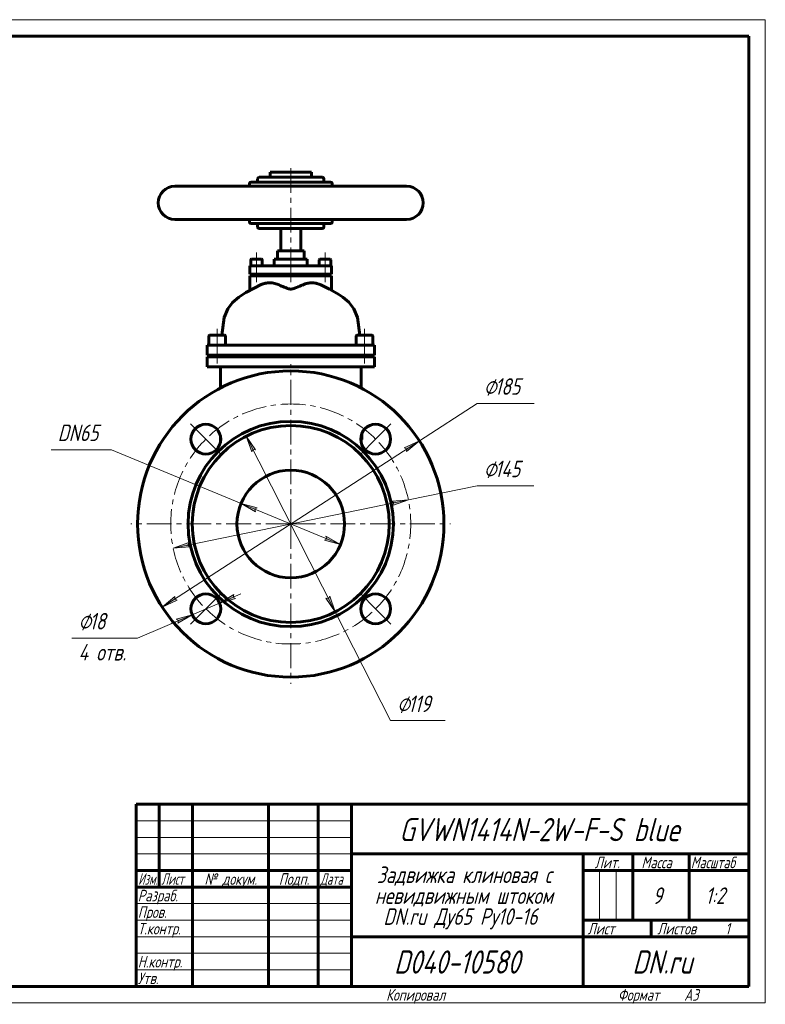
# Model space of a CAD drawing. Header units: millimetres. Extents: x 0 to 420, y 0 to 297.
# Tile 2 of 2: x 195 to 420, y 0 to 297. Entities that reach past the tile are written whole.
import ezdxf

# ---------------------------------------------------------------- set-up
doc = ezdxf.new("R2010")
doc.units = ezdxf.units.MM
for name, pattern in [('K5LT_AXLED', [12, 7.5, -1.5, 1.5, -1.5]), ('K5LT_BASIC', [0]), ('K5LT_THIN', [0])]:
    doc.linetypes.add(name, pattern=pattern)
doc.layers.add('Системный слой', color=7, linetype='Continuous')
doc.layers.add('Системный слой (1)', color=7, linetype='Continuous', true_color=0x6c6c6c)
doc.styles.add('KDIMTEXTSTYLE', font='txt', dxfattribs={"width": 0.96, "oblique": 15, "height": 5})
doc.styles.add('KTEXTSTYLE', font='txt', dxfattribs={"width": 0.96, "height": 5})
doc.dimstyles.new('KDIMSTYLE (0.50)', dxfattribs={"dimtxt": 5, "dimasz": 1, "dimexe": 2, "dimexo": 0, "dimgap": 1, "dimtad": 1, "dimlfac": 2, "dimtxsty": 'KDIMTEXTSTYLE', "dimsah": 1, "dimcen": 0, "dimdle": 1, "dimadec": 0, "dimazin": 0, "dimtfac": 0.667, "dimtmove": 0, "dimatfit": 3, "dimfxl": 1, "dimtvp": 1, "dimtolj": 1, "dimtzin": 0, "dimarcsym": 0})

# ---------------------------------------------------------------- blocks, each defined once
blk = doc.blocks.new('U8')
at = {"layer": 'Системный слой (1)', "color": 143, "linetype": 'K5LT_BASIC', "lineweight": 60, "true_color": 0x33acca}
for p, q in [((297.95, 192.17), (297.95, 185.75)), ((297.95, 171.32), (297.95, 169.28))]:
    blk.add_line(p, q, dxfattribs=at)
blk = doc.blocks.new('U9')
at = {"layer": 'Системный слой (1)', "color": 143, "linetype": 'K5LT_BASIC', "lineweight": 60, "true_color": 0x33acca}
for p, q in [((272.7, 227.17), (276.7, 227.17)), ((276.7, 227.17), (280.7, 227.17))]:
    blk.add_line(p, q, dxfattribs=at)
blk = doc.blocks.new('U10')
at = {"layer": 'Системный слой (1)', "color": 143, "linetype": 'K5LT_BASIC', "lineweight": 60, "true_color": 0x33acca}
for p, q in [((255.45, 192.17), (255.45, 185.75)), ((255.45, 171.32), (255.45, 169.28))]:
    blk.add_line(p, q, dxfattribs=at)
blk = doc.blocks.new('U11')
at = {"layer": 'Системный слой (1)', "color": 143, "linetype": 'K5LT_BASIC', "lineweight": 60, "true_color": 0x33acca}
for p, q in [((288.38, 215.59), (285.82, 216.89)), ((289.96, 214.71), (288.38, 215.59)), ((291.22, 213.97), (289.96, 214.71)), ((292.38, 213.22), (291.22, 213.97)), ((294.19, 211.7), (292.38, 213.22)), ((295.74, 209.66), (294.19, 211.7)), ((296.81, 207.01), (295.74, 209.66)), ((297.53, 201.67), (296.81, 207.01))]:
    blk.add_line(p, q, dxfattribs=at)
blk = doc.blocks.new('U12')
at = {"layer": 'Системный слой (1)', "color": 143, "linetype": 'K5LT_BASIC', "lineweight": 60, "true_color": 0x33acca}
for p, q in [((271.7, 224.67), (276.7, 224.67)), ((276.7, 224.67), (281.7, 224.67))]:
    blk.add_line(p, q, dxfattribs=at)
blk = doc.blocks.new('U13')
at = {"layer": 'Системный слой (1)', "color": 143, "linetype": 'K5LT_BASIC', "lineweight": 60, "true_color": 0x33acca}
for p, q in [((261, 213.21), (263.17, 214.55)), ((263.17, 214.55), (265.85, 216.03)), ((265.85, 216.03), (267.58, 216.89)), ((257.66, 209.65), (259.13, 211.61)), ((259.13, 211.61), (261, 213.21)), ((256.61, 207.07), (257.66, 209.65)), ((255.87, 201.67), (256.61, 207.07))]:
    blk.add_line(p, q, dxfattribs=at)
blk = doc.blocks.new('U14')
at = {"layer": 'Системный слой (1)', "color": 143, "linetype": 'K5LT_BASIC', "lineweight": 60, "true_color": 0x33acca}
for p, q in [((267.2, 233.92), (276.7, 233.92)), ((276.7, 233.92), (286.2, 233.92))]:
    blk.add_line(p, q, dxfattribs=at)
blk = doc.blocks.new('U15')
at = {"layer": 'Системный слой (1)', "color": 143, "linetype": 'K5LT_BASIC', "lineweight": 60, "true_color": 0x33acca}
for p, q in [((289.2, 246.67), (289.2, 247.42)), ((289.2, 235.92), (289.2, 236.67))]:
    blk.add_line(p, q, dxfattribs=at)
blk = doc.blocks.new('U16')
at = {"layer": 'Системный слой (1)', "color": 143, "linetype": 'K5LT_BASIC', "lineweight": 60, "true_color": 0x33acca}
for p, q in [((264.2, 246.67), (264.2, 247.42)), ((264.2, 235.92), (264.2, 236.67))]:
    blk.add_line(p, q, dxfattribs=at)
blk = doc.blocks.new('U17')
at = {"layer": 'Системный слой (1)', "color": 30, "linetype": 'K5LT_AXLED', "lineweight": 18, "true_color": 0xff8000}
for q in [(276.7, 192.92), (228.45, 144.67), (324.95, 144.67), (276.7, 96.42)]:
    blk.add_line((276.7, 144.67), q, dxfattribs=at)
blk = doc.blocks.new('U18')
at = {"layer": 'Системный слой (1)', "color": 30, "linetype": 'K5LT_AXLED', "lineweight": 18, "true_color": 0xff8000}
for p, q in [((251.07, 170.3), (246.47, 174.9)), ((302.33, 170.3), (306.93, 174.9)), ((255.66, 165.71), (251.07, 170.3)), ((297.74, 165.71), (302.33, 170.3)), ((255.66, 123.63), (251.07, 119.04)), ((297.74, 123.63), (302.33, 119.04)), ((251.07, 119.04), (246.47, 114.44)), ((302.33, 119.04), (306.93, 114.44))]:
    blk.add_line(p, q, dxfattribs=at)
for start, end in [(45, 135), (135, 225), (315, 45), (225, 315)]:
    blk.add_arc((276.7, 144.67), 36.25, start, end, dxfattribs=at)
blk = doc.blocks.new('D5')
at = {"layer": 'Системный слой (1)'}
for points in [[(311.69, 166.53), (315.53, 169.8), (310.97, 167.64), (311.75, 167.35)], [(237.87, 119.54), (242.43, 121.7), (241.65, 121.98), (241.71, 122.81)]]:
    blk.add_hatch(color=7, dxfattribs=at).paths.add_polyline_path(points)
at = {"layer": 'Системный слой (1)', "color": 7, "linetype": 'K5LT_THIN', "lineweight": 18, "true_color": 0xffffff}
for p, q in [((315.53, 169.8), (333, 181.11)), ((237.87, 119.54), (315.53, 169.8)), ((310.97, 167.64), (315.53, 169.8)), ((315.53, 169.8), (311.69, 166.53)), ((311.75, 167.35), (310.97, 167.64)), ((311.69, 166.53), (311.75, 167.35)), ((237.87, 119.54), (241.71, 122.81)), ((241.71, 122.81), (241.65, 121.98)), ((241.65, 121.98), (242.43, 121.7)), ((242.43, 121.7), (237.87, 119.54))]:
    blk.add_line(p, q, dxfattribs=at)
blk.add_wipeout([(335, 182.11), (335, 189.49), (347.67, 189.49), (347.67, 182.11)]).dxf.layer = 'Системный слой (1)'
blk.add_line((333, 181.11), (350.2, 181.11), dxfattribs=at)
at = {"layer": 'Системный слой (1)', "color": 7, "char_height": 5, "attachment_point": 1, "style": 'KTEXTSTYLE'}
for s, insert in [('\\fArial|b0|c204|p34;\\H5.0;\\W1.000;\\Q15;\\fGOST Type AU|b0|i0|c204|p34;\\Q15;\\W0.960;⌀', (335, 188.7)), ('\\fArial|b0|c204|p34;\\H5.0;\\W1.000;\\Q15;\\fGOST Type AU|b0|i0|c204|p34;\\Q15;\\W0.960;185', (338.31, 188.7))]:
    blk.add_mtext(s, dxfattribs=dict(at, insert=insert))
blk = doc.blocks.new('KDIMARROW_01')
at = {"layer": 'Системный слой'}
blk.add_hatch(color=0, dxfattribs=at).paths.add_polyline_path([(-5, -0.66), (0, 0), (-5, 0.66), (-4.5, 0)])
at = {"layer": 'Системный слой', "color": 0, "linetype": 'K5LT_THIN', "lineweight": 18}
for p, q in [((-4.5, 0), (-5, 0.66)), ((-5, 0.66), (0, 0)), ((0, 0), (-5, -0.66)), ((-5, -0.66), (-4.5, 0))]:
    blk.add_line(p, q, dxfattribs=at)
at = {"layer": 'Системный слой (1)', "color": 0, "linetype": 'K5LT_THIN', "lineweight": 18}
blk.add_line((113.44, 144.67), (112.94, 144.67), dxfattribs=at)
blk = doc.blocks.new('D6')
at = {"layer": 'Системный слой (1)'}
for points in [[(307.45, 150.3), (312.21, 151.95), (307.18, 151.59), (307.8, 151.05)], [(246.22, 137.75), (245.6, 138.29), (245.96, 139.04), (241.19, 137.39)]]:
    blk.add_hatch(color=7, dxfattribs=at).paths.add_polyline_path(points)
at = {"layer": 'Системный слой (1)', "color": 7, "linetype": 'K5LT_THIN', "lineweight": 18, "true_color": 0xffffff}
for p, q in [((312.21, 151.95), (333, 156.21)), ((241.19, 137.39), (312.21, 151.95)), ((307.18, 151.59), (312.21, 151.95)), ((312.21, 151.95), (307.45, 150.3)), ((307.8, 151.05), (307.18, 151.59)), ((307.45, 150.3), (307.8, 151.05)), ((241.19, 137.39), (245.96, 139.04)), ((246.22, 137.75), (241.19, 137.39)), ((245.96, 139.04), (245.6, 138.29)), ((245.6, 138.29), (246.22, 137.75))]:
    blk.add_line(p, q, dxfattribs=at)
blk.add_wipeout([(335, 157.21), (335, 164.59), (347.54, 164.59), (347.54, 157.21)]).dxf.layer = 'Системный слой (1)'
blk.add_line((333, 156.21), (350.07, 156.21), dxfattribs=at)
at = {"layer": 'Системный слой (1)', "color": 7, "char_height": 5, "attachment_point": 1, "style": 'KTEXTSTYLE'}
for s, insert in [('\\fArial|b0|c204|p34;\\H5.0;\\W1.000;\\Q15;\\fGOST Type AU|b0|i0|c204|p34;\\Q15;\\W0.960;⌀', (335, 163.8)), ('\\fArial|b0|c204|p34;\\H5.0;\\W1.000;\\Q15;\\fGOST Type AU|b0|i0|c204|p34;\\Q15;\\W0.960;145', (338.31, 163.8))]:
    blk.add_mtext(s, dxfattribs=dict(at, insert=insert))
blk = doc.blocks.new('D7')
at = {"layer": 'Системный слой (1)'}
for points in [[(266.09, 167.04), (263.24, 171.2), (264.92, 166.44), (265.28, 167.19)], [(290.16, 118.14), (288.48, 122.89), (288.12, 122.15), (287.31, 122.3)]]:
    blk.add_hatch(color=7, dxfattribs=at).paths.add_polyline_path(points)
at = {"layer": 'Системный слой (1)', "color": 7, "linetype": 'K5LT_THIN', "lineweight": 18, "true_color": 0xffffff}
for p, q in [((263.24, 171.2), (266.09, 167.04)), ((264.92, 166.44), (263.24, 171.2)), ((263.24, 171.2), (290.16, 118.14)), ((265.28, 167.19), (264.92, 166.44)), ((266.09, 167.04), (265.28, 167.19)), ((290.16, 118.14), (287.31, 122.3)), ((287.31, 122.3), (288.12, 122.15)), ((288.12, 122.15), (288.48, 122.89)), ((288.48, 122.89), (290.16, 118.14)), ((290.16, 118.14), (306.83, 85.27))]:
    blk.add_line(p, q, dxfattribs=at)
blk.add_wipeout([(308.83, 86.27), (308.83, 93.65), (320.87, 93.65), (320.87, 86.27)]).dxf.layer = 'Системный слой (1)'
blk.add_line((306.83, 85.27), (323.37, 85.27), dxfattribs=at)
at = {"layer": 'Системный слой (1)', "color": 7, "char_height": 5, "attachment_point": 1, "style": 'KTEXTSTYLE'}
for s, insert in [('\\fArial|b0|c204|p34;\\H5.0;\\W1.000;\\Q15;\\fGOST Type AU|b0|i0|c204|p34;\\Q15;\\W0.960;⌀', (308.83, 92.85)), ('\\fArial|b0|c204|p34;\\H5.0;\\W1.000;\\Q15;\\fGOST Type AU|b0|i0|c204|p34;\\Q15;\\W0.960;119', (312.14, 92.85))]:
    blk.add_mtext(s, dxfattribs=dict(at, insert=insert))
blk = doc.blocks.new('D8')
at = {"layer": 'Системный слой (1)'}
for points in [[(265.85, 149.17), (266.56, 149.59), (261.69, 150.9), (266.06, 148.37)], [(291.71, 138.44), (287.34, 140.97), (287.55, 140.17), (286.84, 139.75)]]:
    blk.add_hatch(color=7, dxfattribs=at).paths.add_polyline_path(points)
at = {"layer": 'Системный слой (1)', "color": 7, "linetype": 'K5LT_THIN', "lineweight": 18, "true_color": 0xffffff}
for p, q in [((261.69, 150.9), (222.58, 167.12)), ((261.69, 150.9), (266.56, 149.59)), ((266.06, 148.37), (261.69, 150.9)), ((291.71, 138.44), (261.69, 150.9)), ((266.56, 149.59), (265.85, 149.17)), ((265.85, 149.17), (266.06, 148.37)), ((286.84, 139.75), (287.55, 140.17)), ((287.55, 140.17), (287.34, 140.97)), ((287.34, 140.97), (291.71, 138.44)), ((291.71, 138.44), (286.84, 139.75))]:
    blk.add_line(p, q, dxfattribs=at)
blk.add_wipeout([(206.33, 168.12), (206.33, 175.5), (220.01, 175.5), (220.01, 168.12)]).dxf.layer = 'Системный слой (1)'
blk.add_line((222.58, 167.12), (204.33, 167.12), dxfattribs=at)
at = {"layer": 'Системный слой (1)', "color": 7, "insert": (206.33, 174.71), "char_height": 5, "attachment_point": 1, "style": 'KTEXTSTYLE'}
blk.add_mtext('\\fArial|b0|c204|p34;\\H5.0;\\W1.000;\\Q15;\\fGOST Type AU|b0|i0|c204|p34;\\Q15;\\W0.960;DN65', dxfattribs=at)
blk = doc.blocks.new('D9')
at = {"layer": 'Системный слой (1)'}
for points in [[(259.34, 122.57), (260.06, 122.16), (255.21, 120.8), (259.55, 123.37)], [(242.59, 114.7), (246.93, 117.27), (242.07, 115.91), (242.79, 115.5)]]:
    blk.add_hatch(color=7, dxfattribs=at).paths.add_polyline_path(points)
at = {"layer": 'Системный слой (1)', "color": 7, "linetype": 'K5LT_THIN', "lineweight": 18, "true_color": 0xffffff}
for p, q in [((255.21, 120.8), (261.64, 123.56)), ((259.55, 123.37), (255.21, 120.8)), ((255.21, 120.8), (260.06, 122.16)), ((259.34, 122.57), (259.55, 123.37)), ((260.06, 122.16), (259.34, 122.57)), ((255.21, 120.8), (246.93, 117.27)), ((246.93, 117.27), (230.45, 110.23)), ((246.93, 117.27), (240.49, 114.52)), ((246.93, 117.27), (242.07, 115.91)), ((242.59, 114.7), (246.93, 117.27)), ((242.07, 115.91), (242.79, 115.5)), ((242.79, 115.5), (242.59, 114.7))]:
    blk.add_line(p, q, dxfattribs=at)
blk.add_wipeout([(212.58, 101.84), (212.58, 118.61), (227.82, 118.61), (227.82, 101.84)]).dxf.layer = 'Системный слой (1)'
blk.add_line((230.45, 110.23), (210.58, 110.23), dxfattribs=at)
at = {"layer": 'Системный слой (1)', "color": 7, "char_height": 5, "attachment_point": 1, "style": 'KTEXTSTYLE'}
for s, insert in [('\\fArial|b0|c204|p34;\\H5.0;\\W1.000;\\Q15;\\fGOST Type AU|b0|i0|c204|p34;\\Q15;\\W0.960;⌀', (212.58, 117.81)), ('\\fArial|b0|c204|p34;\\H5.0;\\W1.000;\\Q15;\\fGOST Type AU|b0|i0|c204|p34;\\Q15;\\W0.960;18', (215.88, 117.81)), ('\\fArial|b0|c204|p34;\\H5.0;\\W1.000;\\Q15;\\fGOST Type AU|b0|i0|c204|p34;\\Q15;\\W0.960;4 отв.', (212.58, 108.43))]:
    blk.add_mtext(s, dxfattribs=dict(at, insert=insert))
blk = doc.blocks.new('U19')
at = {"color": 7, "linetype": 'K5LT_THIN', "lineweight": 18, "true_color": 0xffffff}
for p, q in [((0, 297), (420, 297)), ((420, 297), (420, 0)), ((230, 55), (295, 55)), ((230, 50), (295, 50)), ((230, 45), (295, 45)), ((369.96, 25), (369.96, 40)), ((374.98, 25), (374.98, 40)), ((230, 30), (295, 30)), ((230, 25), (295, 25)), ((230, 20), (295, 20)), ((230, 15), (295, 15)), ((230, 10), (295, 10)), ((420, 0), (0, 0))]:
    blk.add_line(p, q, dxfattribs=at)
at = {"color": 143, "linetype": 'K5LT_BASIC', "lineweight": 60, "true_color": 0x33acca}
for p, q in [((20, 292), (415, 292)), ((415, 292), (415, 5)), ((230, 60), (415, 60)), ((230, 5), (230, 60)), ((237, 35), (237, 60)), ((247, 5), (247, 60)), ((270, 5), (270, 60)), ((285, 5), (285, 60)), ((295, 5), (295, 60)), ((295, 45), (415, 45)), ((365, 5), (365, 45)), ((380, 25), (380, 45)), ((397, 25), (397, 45)), ((230, 40), (295, 40)), ((365, 40), (380, 40)), ((380, 40), (415, 40)), ((230, 35), (295, 35)), ((365, 25), (415, 25)), ((385.57, 20), (385.57, 25)), ((295, 20), (365, 20)), ((365, 20), (415, 20)), ((415, 5), (20, 5))]:
    blk.add_line(p, q, dxfattribs=at)
at = {"color": 7, "attachment_point": 1, "style": 'KTEXTSTYLE'}
for s, insert, char_height in [('\\fArial|b0|c204|p34;\\H5.0;\\W1.000;\\Q15;\\fGOST Type AU|b0|i0|c204|p34;\\Q15;\\W0.960;\\H7.00;GVWN1414N-2W-F-S blue', (309.46, 55.86), 7), ('\\fArial|b0|c204|p34;\\H5.0;\\W1.000;\\Q15;\\fGOST Type AU|b0|i0|c204|p34;\\Q15;\\W0.960;\\H3.50;Лит.', (368.47, 44.18), 3.5), ('\\fArial|b0|c204|p34;\\H5.0;\\W1.000;\\Q15;\\fGOST Type AU|b0|i0|c204|p34;\\Q15;\\W0.960;\\H3.50;Масса', (382.58, 44.18), 3.5), ('\\fArial|b0|c204|p34;\\H5.0;\\W1.000;\\Q15;\\fGOST Type AU|b0|i0|c204|p34;\\Q15;\\W0.926;\\H3.50;Масштаб', (397.52, 44.18), 3.5), ('\\fArial|b0|c204|p34;\\H5.0;\\W1.000;\\Q15;\\fGOST Type AU|b0|i0|c204|p34;\\Q15;\\W0.786;\\H3.50;Изм.', (230.62, 39.18), 3.5), ('\\fArial|b0|c204|p34;\\H5.0;\\W1.000;\\Q15;\\fGOST Type AU|b0|i0|c204|p34;\\Q15;\\W0.800;\\H3.50;Лист', (237.61, 39.18), 3.5), ('\\fArial|b0|c204|p34;\\H5.0;\\W1.000;\\Q15;\\fGOST Type AU|b0|i0|c204|p34;\\Q15;\\W0.960;\\H3.50;№ докум.', (250.63, 39.18), 3.5), ('\\fArial|b0|c204|p34;\\H5.0;\\W1.000;\\Q15;\\fGOST Type AU|b0|i0|c204|p34;\\Q15;\\W0.960;\\H3.50;Подп.', (273.1, 39.18), 3.5), ('\\fArial|b0|c204|p34;\\H5.0;\\W1.000;\\Q15;\\fGOST Type AU|b0|i0|c204|p34;\\Q15;\\W0.800;\\H3.50;Дата', (285.61, 39.18), 3.5), ('\\fArial|b0|c204|p34;\\H5.0;\\W1.000;\\Q15;\\fGOST Type AU|b0|i0|c204|p34;\\Q15;\\W0.960;Задвижка клиновая с', (302.7, 41.21), 5), ('\\fArial|b0|c204|p34;\\H5.0;\\W1.000;\\Q15;\\fGOST Type AU|b0|i0|c204|p34;\\Q15;\\W0.960;\\H3.50;Разраб.', (230.5, 34.18), 3.5), ('\\fArial|b0|c204|p34;\\H5.0;\\W1.000;\\Q15;\\fGOST Type AU|b0|i0|c204|p34;\\Q15;\\W0.960;невидвижным штоком', (302.1, 34.9), 5), ('\\fArial|b0|c204|p34;\\H5.0;\\W1.000;\\Q15;\\fGOST Type AU|b0|i0|c204|p34;\\Q15;\\W0.960;9', (386, 34.9), 5), ('\\fArial|b0|c204|p34;\\H5.0;\\W1.000;\\Q15;\\fGOST Type AU|b0|i0|c204|p34;\\Q15;\\W0.960;{\\c16737820;1:2}', (401.92, 34.9), 5), ('\\fArial|b0|c204|p34;\\H5.0;\\W1.000;\\Q15;\\fGOST Type AU|b0|i0|c204|p34;\\Q15;\\W0.960;\\H3.50;Пров.', (230.5, 29.18), 3.5), ('\\fArial|b0|c204|p34;\\H5.0;\\W1.000;\\Q15;\\fGOST Type AU|b0|i0|c204|p34;\\Q15;\\W0.960;DN.ru Ду65 Ру10-16', (304.68, 28.59), 5), ('\\fArial|b0|c204|p34;\\H5.0;\\W1.000;\\Q15;\\fGOST Type AU|b0|i0|c204|p34;\\Q15;\\W0.960;\\H3.50;Т.контр.', (230.5, 24.18), 3.5), ('\\fArial|b0|c204|p34;\\H5.0;\\W1.000;\\Q15;\\fGOST Type AU|b0|i0|c204|p34;\\Q15;\\W0.960;\\H3.50;Лист', (366.32, 24.18), 3.5), ('\\fArial|b0|c204|p34;\\H5.0;\\W1.000;\\Q15;\\fGOST Type AU|b0|i0|c204|p34;\\Q15;\\W0.960;\\H3.50;Листов', (387.36, 24.18), 3.5), ('\\fArial|b0|c204|p34;\\H5.0;\\W1.000;\\Q15;\\fGOST Type AU|b0|i0|c204|p34;\\Q15;\\W0.960;\\H3.50;1', (407.91, 24.18), 3.5), ('\\fArial|b0|c204|p34;\\H5.0;\\W1.000;\\Q15;\\fGOST Type AU|b0|i0|c204|p34;\\Q15;\\W0.960;\\H7.00;D040-10580', (307.89, 15.86), 7), ('\\fArial|b0|c204|p34;\\H5.0;\\W1.000;\\Q15;\\fGOST Type AU|b0|i0|c204|p34;\\Q15;\\W0.960;\\H7.00;DN.ru', (379.84, 15.86), 7), ('\\fArial|b0|c204|p34;\\H5.0;\\W1.000;\\Q15;\\fGOST Type AU|b0|i0|c204|p34;\\Q15;\\W0.960;\\H3.50;Н.контр.', (230.5, 14.18), 3.5), ('\\fArial|b0|c204|p34;\\H5.0;\\W1.000;\\Q15;\\fGOST Type AU|b0|i0|c204|p34;\\Q15;\\W0.960;\\H3.50;Утв.', (230.5, 9.18), 3.5), ('\\fArial|b0|c204|p34;\\H5.0;\\W1.000;\\Q15;\\fGOST Type AU|b0|i0|c204|p34;\\Q15;\\W0.960;\\H3.50;Копировал', (305.5, 4.18), 3.5), ('\\fArial|b0|c204|p34;\\H5.0;\\W1.000;\\Q15;\\fGOST Type AU|b0|i0|c204|p34;\\Q15;\\W0.960;\\H3.50;Формат', (375.5, 4.18), 3.5), ('\\fArial|b0|c204|p34;\\H5.0;\\W1.000;\\Q15;\\fGOST Type AU|b0|i0|c204|p34;\\Q15;\\W0.960;\\H3.50;A3', (395.5, 4.18), 3.5)]:
    blk.add_mtext(s, dxfattribs=dict(at, insert=insert, char_height=char_height))

msp = doc.modelspace()

# ---------------------------------------------------------------- linework, layer by layer
at = {"layer": 'Системный слой (1)', "color": 30, "linetype": 'K5LT_AXLED', "lineweight": 18, "true_color": 0xff8000}
for p, q in [((276.7009, 220.669), (276.7009, 252.919)), ((266.3513, 226.669), (266.3513, 220.669)), ((287.0505, 226.669), (287.0505, 220.669)), ((266.3513, 222.169), (266.3513, 217.669)), ((276.7009, 217.669), (276.7009, 222.169)), ((287.0505, 222.169), (287.0505, 217.669)), ((254.4509, 203.669), (254.4509, 196.669)), ((298.9509, 203.669), (298.9509, 196.669)), ((254.4509, 197.669), (254.4509, 193.169)), ((298.9509, 197.669), (298.9509, 193.169))]:
    msp.add_line(p, q, dxfattribs=at)
at = {"layer": 'Системный слой (1)', "color": 143, "linetype": 'K5LT_BASIC', "lineweight": 60, "true_color": 0x33acca}
for p, q in [((270.4509, 249.419), (270.4509, 250.919)), ((270.4509, 250.919), (282.9509, 250.919)), ((282.9509, 249.419), (282.9509, 250.919)), ((288.7009, 247.919), (264.7009, 247.919)), ((266.7009, 247.919), (266.7009, 248.919)), ((286.2009, 249.419), (267.2009, 249.419)), ((286.7009, 247.919), (286.7009, 248.919)), ((311.7009, 246.669), (241.7009, 246.669)), ((311.7009, 236.669), (241.7009, 236.669)), ((264.7009, 235.419), (288.7009, 235.419)), ((266.7009, 234.419), (266.7009, 235.419)), ((286.7009, 234.419), (286.7009, 235.419)), ((273.7009, 227.169), (273.7009, 233.919)), ((279.7009, 227.169), (279.7009, 233.919)), ((272.7009, 224.669), (272.7009, 227.169)), ((280.7009, 224.669), (280.7009, 227.169)), ((264.6013, 224.469), (264.6013, 222.669)), ((267.9013, 224.669), (264.8013, 224.669)), ((268.1013, 224.469), (268.1013, 222.669)), ((271.7009, 222.669), (271.7009, 224.669)), ((281.7009, 222.669), (281.7009, 224.669)), ((285.3005, 224.469), (285.3005, 222.669)), ((288.6005, 224.669), (285.5005, 224.669)), ((288.8005, 224.469), (288.8005, 222.669)), ((264.3513, 220.169), (264.3513, 222.669)), ((264.3513, 222.669), (265.1749, 222.669)), ((265.1749, 220.169), (264.3513, 220.169)), ((265.1749, 222.669), (275.5245, 222.669)), ((265.1749, 220.169), (275.5245, 220.169)), ((265.3513, 220.169), (265.3513, 219.669)), ((267.3513, 220.169), (267.3513, 219.669)), ((271.7009, 219.669), (271.7009, 220.169)), ((275.5245, 222.669), (277.8772, 222.669)), ((277.8772, 220.169), (275.5245, 220.169)), ((277.8772, 222.669), (288.2269, 222.669)), ((277.8772, 220.169), (288.2269, 220.169)), ((281.7009, 219.669), (281.7009, 220.169)), ((286.0505, 220.169), (286.0505, 219.669)), ((288.0505, 220.169), (288.0505, 219.669)), ((288.2269, 222.669), (289.0505, 222.669)), ((289.0505, 220.169), (288.2269, 220.169)), ((289.0505, 220.169), (289.0505, 222.669)), ((264.3513, 219.669), (265.1749, 219.669)), ((264.3513, 215.2282), (264.3513, 219.669)), ((265.1749, 219.669), (275.5245, 219.669)), ((275.5245, 219.669), (277.8772, 219.669)), ((277.8772, 219.669), (288.2269, 219.669)), ((288.2269, 219.669), (289.0505, 219.669)), ((289.0505, 215.2282), (289.0505, 219.669)), ((251.9509, 201.369), (251.9509, 198.669)), ((256.6509, 201.669), (252.2509, 201.669)), ((256.9509, 201.369), (256.9509, 198.669)), ((296.4509, 201.369), (296.4509, 198.669)), ((301.1509, 201.669), (296.7509, 201.669)), ((301.4509, 201.369), (301.4509, 198.669)), ((251.4509, 198.669), (254.4509, 198.669)), ((251.4509, 195.669), (251.4509, 198.669)), ((254.4509, 198.669), (298.9509, 198.669)), ((298.9509, 198.669), (301.9509, 198.669)), ((301.9509, 195.669), (301.9509, 198.669)), ((254.4509, 195.669), (251.4509, 195.669)), ((251.4509, 192.169), (251.4509, 195.169)), ((251.4509, 195.169), (254.4509, 195.169)), ((252.9509, 195.669), (252.9509, 195.169)), ((254.4509, 195.669), (298.9509, 195.669)), ((254.4509, 195.169), (298.9509, 195.169)), ((255.9509, 195.669), (255.9509, 195.169)), ((264.2009, 195.169), (264.2009, 195.669)), ((289.2009, 195.169), (289.2009, 195.669)), ((297.4509, 195.669), (297.4509, 195.169)), ((301.9509, 195.669), (298.9509, 195.669)), ((298.9509, 195.169), (301.9509, 195.169)), ((300.4509, 195.669), (300.4509, 195.169)), ((301.9509, 192.169), (301.9509, 195.169)), ((254.4509, 192.169), (251.4509, 192.169)), ((254.4509, 192.169), (298.9509, 192.169)), ((301.9509, 192.169), (298.9509, 192.169)), ((297.9509, 170.2492), (298.2009, 170.2492)), ((297.9509, 170.2205), (298.2009, 170.2205)), ((297.9509, 170.2014), (298.2009, 170.2014)), ((298.2009, 172.0825), (298.2009, 170.2492)), ((298.2009, 170.2492), (298.2009, 170.2205)), ((298.2009, 170.2205), (298.2009, 170.2014))]:
    msp.add_line(p, q, dxfattribs=at)
for centre, radius in [((276.7009, 144.669), 46.25), ((276.7009, 144.669), 31), ((251.0683, 170.3016), 4.5), ((276.7009, 144.669), 29.75), ((302.3335, 170.3016), 4.5), ((276.7009, 144.669), 16.25), ((251.0683, 119.0364), 4.5), ((302.3335, 119.0364), 4.5)]:
    msp.add_circle(centre, radius, dxfattribs=at)
for centre, radius, start, end in [((264.7009, 247.419), 0.5, 90, 180), ((267.2009, 248.919), 0.5, 90, 180), ((286.2009, 248.919), 0.5, 0, 90), ((288.7009, 247.419), 0.5, 0, 90), ((241.7009, 241.669), 5, 90, 270), ((311.7009, 241.669), 5, 270, 90), ((264.7009, 235.919), 0.5, 180, 270), ((288.7009, 235.919), 0.5, 270, 0), ((267.2009, 234.419), 0.5, 180, 270), ((286.2009, 234.419), 0.5, 270, 0), ((264.8013, 224.469), 0.2, 90, 180), ((267.9013, 224.469), 0.2, 0, 90), ((285.5005, 224.469), 0.2, 90, 180), ((288.6005, 224.469), 0.2, 0, 90), ((252.2509, 201.369), 0.3, 90, 180), ((256.6509, 201.369), 0.3, 0, 90), ((296.7509, 201.369), 0.3, 90, 180), ((301.1509, 201.369), 0.3, 0, 90)]:
    msp.add_arc(centre, radius, start, end, dxfattribs=at)
for points, knots in [([(267.5826, 216.8935), (267.8839, 217.0373), (268.3553, 217.2203), (269.0739, 217.4065), (269.7133, 217.5061), (270.3963, 217.5329), (271.1191, 217.4829), (271.8352, 217.3459), (272.3334, 217.1842), (272.5563, 217.0977)], [0, 0, 0, 0, 1.91128507, 2.91710599, 4.33984219, 5.71886355, 6.95564334, 8.61840055, 10, 10, 10, 10]), ([(280.8455, 217.0977), (281.1743, 217.2253), (281.7241, 217.3875), (282.5487, 217.512), (283.2813, 217.5346), (283.987, 217.4678), (284.6285, 217.3369), (285.2248, 217.1539), (285.6226, 216.9873), (285.8191, 216.8935)], [0, 0, 0, 0, 2.03834409, 3.33605819, 4.90982365, 6.36836184, 7.51791097, 8.7535139, 10, 10, 10, 10]), ([(275.5245, 215.8734), (275.242, 215.9969), (274.7053, 216.2276), (273.9059, 216.5605), (273.1972, 216.8468), (272.7526, 217.0215), (272.5563, 217.0977)], [0, 0, 0, 0, 2.0319327, 3.76481675, 5.53206315, 7, 7, 7, 7]), ([(275.5245, 215.8734), (275.5951, 215.8426), (275.7293, 215.7914), (275.9393, 215.7308), (276.1262, 215.691), (276.3011, 215.6646), (276.4946, 215.6454), (276.7099, 215.6383), (276.9298, 215.6473), (277.1379, 215.6686), (277.3069, 215.6971), (277.4972, 215.7402), (277.6792, 215.7935), (277.8156, 215.8465), (277.8772, 215.8734)], [0, 0, 0, 0, 1.62426359, 2.91339383, 4.19558118, 5.15158285, 6.1001233, 7.63846973, 8.91781413, 9.95275326, 11.34740709, 12.02024446, 13.58268318, 15, 15, 15, 15]), ([(277.8772, 215.8734), (278.5728, 216.1774), (279.5549, 216.5896), (280.5631, 216.9881), (280.8455, 217.0977)], [0, 0, 0, 0, 3.60963056, 5, 5, 5, 5])]:
    msp.add_open_spline(points, degree=3, knots=knots, dxfattribs=at)

# ---------------------------------------------------------------- block references
at = {"layer": 'Системный слой (1)'}
for name in ['U16', 'U15', 'U14', 'U9', 'U12', 'U13', 'U11', 'U17', 'U10', 'U8', 'U18']:
    msp.add_blockref(name, (0, 0), dxfattribs=at)

# ---------------------------------------------------------------- next in the draw order: dimensions: what is measured, and where the dimension line sits
at = {"layer": 'Системный слой (1)', "color": 7}
dim = msp.add_diameter_dim_2p(p1=(199.0471, 94.4083), p2=(354.3547, 194.9297), dimstyle='KDIMSTYLE (0.50)', override={"dimtih": 1, "dimtoh": 1, "dimpost": '\\fGOST Type AU|b0|c204|p34;\\H5.0;\\W0.960;\\Q15;<>', "dimblk1": 'KDIMARROW_01', "dimblk2": 'KDIMARROW_01', "dimclrt": 7, "dimtol": 1, "dimtp": 0, "dimtm": 0, "dimtdec": 5, "dimtmove": 1, "dimatfit": 2, "dimtolj": 1}, dxfattribs=at)
dim.commit()
dim.dimension.update_dxf_attribs({"geometry": 'D5', "text_midpoint": (335.0003, 181.1083), "dimtype": 163})

# ---------------------------------------------------------------- next in the draw order: dimensions: what is measured, and where the dimension line sits
dim = msp.add_diameter_dim_2p(p1=(205.6785, 130.1064), p2=(347.7233, 159.2317), dimstyle='KDIMSTYLE (0.50)', override={"dimtih": 1, "dimtoh": 1, "dimpost": '\\fGOST Type AU|b0|c204|p34;\\H5.0;\\W0.960;\\Q15;<>', "dimblk1": 'KDIMARROW_01', "dimblk2": 'KDIMARROW_01', "dimclrt": 7, "dimtol": 1, "dimtp": 0, "dimtm": 0, "dimtdec": 5, "dimtmove": 1, "dimatfit": 2, "dimtolj": 1}, dxfattribs=at)
dim.commit()
dim.dimension.update_dxf_attribs({"geometry": 'D6', "text_midpoint": (335.0003, 156.2128), "dimtype": 163})

# ---------------------------------------------------------------- next in the draw order: dimensions: what is measured, and where the dimension line sits
dim = msp.add_diameter_dim_2p(p1=(249.7838, 197.7324), p2=(303.618, 91.6057), dimstyle='KDIMSTYLE (0.50)', override={"dimtih": 1, "dimtoh": 1, "dimpost": '\\fGOST Type AU|b0|c204|p34;\\H5.0;\\W0.960;\\Q15;<>', "dimblk1": 'KDIMARROW_01', "dimblk2": 'KDIMARROW_01', "dimclrt": 7, "dimtol": 1, "dimtp": 0, "dimtm": 0, "dimtdec": 5, "dimtmove": 1, "dimatfit": 2, "dimtolj": 1}, dxfattribs=at)
dim.commit()
dim.dimension.update_dxf_attribs({"geometry": 'D7', "text_midpoint": (308.8335, 85.2668), "dimtype": 163})

# ---------------------------------------------------------------- next in the draw order: dimensions: what is measured, and where the dimension line sits
dim = msp.add_diameter_dim_2p(p1=(306.7202, 132.2154), p2=(246.6816, 157.1227), dimstyle='KDIMSTYLE (0.50)', override={"dimtih": 1, "dimtoh": 1, "dimpost": '\\fGOST Type AU|b0|c204|p34;\\H5.0;\\W0.960;\\Q15;<>', "dimblk1": 'KDIMARROW_01', "dimblk2": 'KDIMARROW_01', "dimclrt": 7, "dimtol": 1, "dimtp": 0, "dimtm": 0, "dimtdec": 5, "dimtmove": 1, "dimatfit": 2, "dimtolj": 1}, dxfattribs=at)
dim.commit()
dim.dimension.update_dxf_attribs({"geometry": 'D8', "text_midpoint": (220.584, 167.1197), "dimtype": 163})
dim = msp.add_diameter_dim_2p(p1=(259.3442, 122.5731), p2=(242.7923, 115.4997), dimstyle='KDIMSTYLE (0.50)', override={"dimtih": 1, "dimtoh": 1, "dimpost": '\\fGOST Type AU|b0|c204|p34;\\H5.0;\\W0.960;\\Q15;<>\\X\\fGOST Type AU|b0|c204|p34;\\H5.0;\\W0.960;\\Q15;\\fGOST Type AU|b0|i0|c204|p34;\\Q15;4 отв.', "dimblk1": 'KDIMARROW_01', "dimblk2": 'KDIMARROW_01', "dimclrt": 7, "dimtol": 1, "dimtp": 0, "dimtm": 0, "dimtdec": 5, "dimtmove": 1, "dimatfit": 2, "dimtolj": 1}, dxfattribs=at)
dim.commit()
dim.dimension.update_dxf_attribs({"geometry": 'D9', "text_midpoint": (228.4509, 110.2255)})

# ---------------------------------------------------------------- next in the draw order: block references
msp.add_blockref('U19', (0, 0))

doc.saveas('drawing.dxf')
